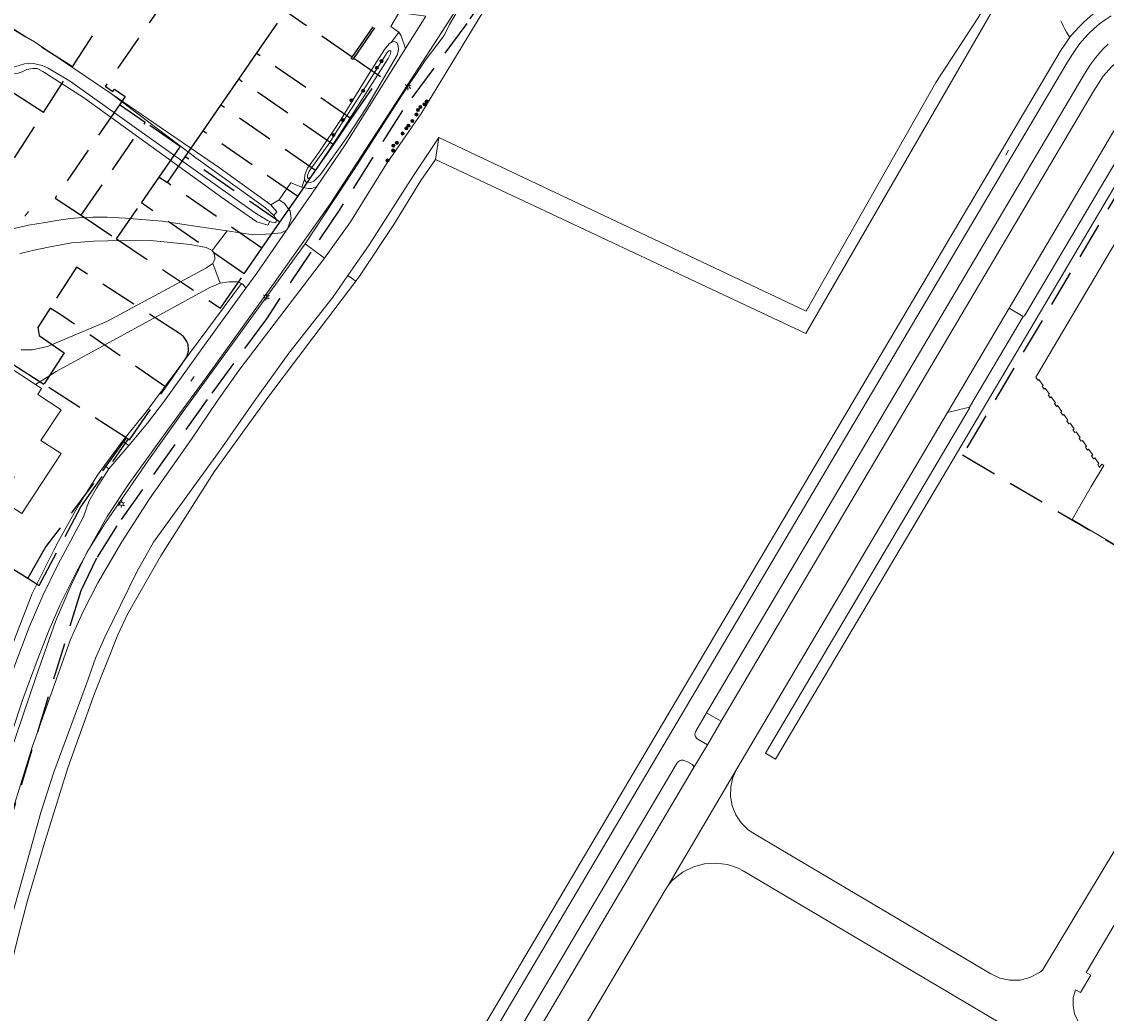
# Model space of a CAD drawing. Header units: metres. Extents: x 89872 to 94585, y 463299 to 469000.
# Tile 104 of 256: x 90694 to 90881, y 465045 to 465216. Entities that reach past the tile are written whole.
import ezdxf
from ezdxf.enums import TextEntityAlignment as Align

# ---------------------------------------------------------------- set-up
doc = ezdxf.new("R2010")
doc.units = ezdxf.units.M
doc.linetypes.add('HIDDEN', pattern=[9.525, 6.35, -3.175])
doc.layers.get('0').update_dxf_attribs({"linetype": 'CONTINUOUS'})
for name, color, linetype, lineweight in [('B-WE-GR-BEPLANTING_CULTUUR-G', 251, 'CONTINUOUS', 13), ('B-WE-GR-BOOM-S', 251, 'CONTINUOUS', 13), ('B-WE-IE-TERREINAFSCHEIDING-G', 251, 'CONTINUOUS', 13), ('B-WE-KL-ET_LS_OV_LICHTMAST-S', 251, 'CONTINUOUS', 13), ('B-WE-OG-TOPOGRAFIE_BEBOUWING-GV', 251, 'CONTINUOUS', 13), ('B-WE-OG-TOPOGRAFIE_HUISNUMMER-T25', 251, 'CONTINUOUS', 13), ('B-WE-OG-TOPOGRAFIE_STRAATNAAM-T18', 251, 'CONTINUOUS', 13), ('B-WE-OG-TOPOGRAFIE_WATER-GV', 251, 'CONTINUOUS', 13), ('B-WE-VH-VERHARDING-GV', 251, 'CONTINUOUS', 13), ('Percelen', 10, 'HIDDEN', 25)]:
    doc.layers.add(name, color=color, linetype=linetype, lineweight=lineweight)
doc.styles.get("Standard").update_dxf_attribs({"font": 'isocp.shx'})

# ---------------------------------------------------------------- blocks, each defined once
blk = doc.blocks.new('Q_LICHTMAST')
for points in [[(-0.26, 0.15), (-0.52, 0.3)], [(0, 0.3), (0, 0.6)], [(0.26, 0.15), (0.52, 0.3)], [(-0.26, -0.15), (-0.52, -0.3)], [(0, -0.3), (0, -0.6)], [(0.26, -0.15), (0.52, -0.3)]]:
    blk.add_lwpolyline(points)
blk.add_circle((0, 0), 0.3)
blk = doc.blocks.new('Q_BOOM')
for radius in [0.27, 0.18, 0.09]:
    blk.add_circle((0, 0), radius)

msp = doc.modelspace()

# ---------------------------------------------------------------- linework, layer by layer
at = {"layer": 'B-WE-GR-BEPLANTING_CULTUUR-G'}
for p, q in [((90765.78, 465195.71), (90765.23, 465191.95)), ((90746.09, 465174.99), (90742.79, 465177.46)), ((90751.51, 465171), (90750.15, 465172))]:
    msp.add_line(p, q, dxfattribs=at)
for points in [[(90711.38, 465143.51), (90715.46, 465148.58), (90731.82, 465170.6)], [(90677.41, 465058.86), (90680.54, 465070.9), (90683.79, 465081.95), (90687.54, 465094.74), (90689.96, 465101.79), (90692.86, 465109.62), (90695.86, 465117.32), (90699.6, 465124.78), (90700.37, 465126.31), (90703.87, 465132.57), (90707.1, 465137.69), (90708.3, 465139.33)]]:
    msp.add_lwpolyline(points, dxfattribs=at)
at = {"layer": 'B-WE-IE-TERREINAFSCHEIDING-G'}
for p, q in [((90758.89, 465213.83), (90757.63, 465212.09)), ((90742.69, 465188.52), (90742.21, 465187.2)), ((90738.31, 465185.01), (90736.88, 465184.12))]:
    msp.add_line(p, q, dxfattribs=at)
at = {"layer": 'B-WE-OG-TOPOGRAFIE_BEBOUWING-GV'}
msp.add_line((90696.45, 465153.26), (90691.89, 465156.25), dxfattribs=at)
for points in [[(90890.9, 465192.51), (90868.41, 465154.5), (90868.76, 465153.99), (90868.96, 465154.13), (90869.68, 465153.11), (90869.49, 465152.97), (90869.84, 465152.48), (90870.04, 465152.62), (90870.75, 465151.62), (90870.55, 465151.48), (90870.9, 465150.99), (90871.09, 465151.13), (90871.81, 465150.13), (90871.61, 465149.98), (90871.96, 465149.49), (90872.16, 465149.63), (90872.87, 465148.64), (90872.67, 465148.49), (90873.05, 465147.96), (90873.25, 465148.11), (90873.94, 465147.14), (90873.73, 465147), (90874.1, 465146.47), (90874.31, 465146.62), (90875.01, 465145.63), (90874.81, 465145.49), (90875.16, 465144.98), (90875.37, 465145.13), (90876.07, 465144.15), (90875.86, 465144), (90876.22, 465143.49), (90876.43, 465143.64), (90877.15, 465142.64), (90876.94, 465142.49), (90877.29, 465141.99), (90877.51, 465142.14), (90878.21, 465141.14), (90878, 465140.99), (90878.36, 465140.49), (90878.57, 465140.64), (90879.28, 465139.65), (90879.06, 465139.5), (90879.12, 465139.41), (90879.4, 465139), (90879.56, 465139.25), (90879.75, 465139.57), (90880.13, 465139.34), (90877.97, 465135.7), (90874.67, 465130.07), (90887.07, 465122.72)], [(90691.89, 465156.25), (90687.23, 465149.14), (90692.62, 465145.61), (90692.34, 465145.21), (90688.86, 465139.9), (90692.75, 465137.35), (90690.26, 465133.56), (90694.06, 465131.07), (90700.82, 465141.39), (90697.37, 465143.65)], [(90697.37, 465143.65), (90700.82, 465148.92), (90696.81, 465151.55), (90697.48, 465152.58), (90696.45, 465153.26)]]:
    msp.add_lwpolyline(points, dxfattribs=at)
at = {"layer": 'B-WE-OG-TOPOGRAFIE_STRAATNAAM-T18'}
for p, q in [((90863.28, 465192.67), (90863.75, 465193.55)), ((90694.62, 465182.17), (90695.21, 465182.97)), ((90723.12, 465153.83), (90723.72, 465154.63))]:
    msp.add_line(p, q, dxfattribs=at)
at = {"layer": 'B-WE-OG-TOPOGRAFIE_WATER-GV'}
msp.add_line((90709.47, 465203.19), (90724, 465192.23), dxfattribs=at)
for points in [[(90829.75, 465283.46), (90827.93, 465283.72), (90825.76, 465283.51), (90824.14, 465283.07), (90822.66, 465282.47), (90811.56, 465271.53), (90806.61, 465266), (90805.63, 465264.49), (90801.62, 465261.12), (90796.24, 465255.54), (90789.82, 465248), (90787.1, 465244.53), (90776.74, 465229.78), (90770.84, 465220.63), (90767.62, 465215.12), (90766.72, 465213.22), (90763.42, 465208.92), (90759.38, 465202.89), (90751.2, 465190.2), (90742.79, 465177.46)], [(90761.26, 465197.66), (90762.68, 465199.7), (90776.09, 465221.86), (90783.91, 465232.22), (90789.36, 465238.62), (90795.88, 465247.09), (90801.99, 465254.61), (90808.37, 465262.3), (90816.75, 465271.46), (90827.26, 465281.73), (90827.94, 465282.21), (90828.78, 465282.23), (90829.58, 465282.07), (90830.27, 465281.73), (90830.62, 465281.41), (90832.44, 465280.34), (90833.51, 465279.62)], [(90765.23, 465191.95), (90828.89, 465162.05), (90875.76, 465243.17), (90875.74, 465243.85), (90875.59, 465244.38), (90874.88, 465245.27), (90867.1, 465252.22), (90859.86, 465258.52), (90850.63, 465266.97), (90842.82, 465273.95), (90834.43, 465280.7)], [(90833.51, 465279.62), (90838.9, 465276), (90843.98, 465271.67), (90855.68, 465260.88), (90869.07, 465249.19), (90870.84, 465247.55), (90873.89, 465244.92), (90874.36, 465244.26), (90874.51, 465243.73), (90874.47, 465243.11), (90858.46, 465216.23), (90851.23, 465205.18), (90828.92, 465165.88), (90765.78, 465195.71)], [(90709.47, 465203.19), (90696.27, 465212.13), (90686.26, 465217.89), (90685.16, 465218.24)], [(90757.63, 465212.09), (90757.25, 465211.82), (90756.46, 465210.83), (90753.77, 465206.7), (90749.01, 465198.88), (90745.15, 465193.12), (90743.2, 465190.44), (90742.71, 465189.3), (90742.69, 465188.52)], [(90758.85, 465210.85), (90758.81, 465211.48), (90758.56, 465212.06), (90758.17, 465212.21), (90757.63, 465212.09)], [(90742.69, 465188.52), (90742.96, 465188.05), (90743.74, 465188), (90744.3, 465188.19), (90745.44, 465189.34), (90750.07, 465195.86), (90753.35, 465200.86), (90758.69, 465209.99), (90758.85, 465210.85)], [(90757.5, 465210.53), (90757.36, 465210.65), (90757.16, 465210.59), (90756.87, 465210.34), (90752.48, 465203.35), (90748.43, 465197.09), (90747.02, 465194.83), (90743.49, 465189.9), (90743.19, 465189.21), (90743.19, 465188.81), (90743.33, 465188.68), (90743.51, 465188.72), (90743.8, 465188.97), (90749.02, 465196.74), (90757.05, 465209.31)], [(90757.05, 465209.31), (90757.47, 465210.09), (90757.5, 465210.53)], [(90690.79, 465207.22), (90691.88, 465206.81), (90693.27, 465206.74), (90694.14, 465207.02), (90694.91, 465207.4), (90695.99, 465207.59), (90696.72, 465207.55), (90697.69, 465207.07), (90704.7, 465202.56), (90728.86, 465185.11), (90734.46, 465181.24), (90736.35, 465180.62), (90736.69, 465181.3)], [(90702.43, 465205.32), (90698.63, 465207.63), (90697.57, 465208.11), (90696.09, 465208.45), (90695.27, 465208.48), (90694.52, 465208.35), (90693.06, 465207.89), (90692.41, 465207.76), (90691.14, 465207.69), (90691.08, 465207.7)], [(90736.69, 465181.3), (90736.46, 465181.4), (90734.11, 465182.84), (90702.43, 465205.32)], [(90736.88, 465184.12), (90728.08, 465190.47), (90709.47, 465203.19)], [(90746.09, 465174.99), (90750.56, 465181.22), (90756.78, 465191.2), (90761.26, 465197.66)], [(90765.78, 465195.71), (90761.42, 465189.16), (90753.8, 465177.25), (90750.15, 465172)], [(90724, 465192.23), (90735.96, 465183.65), (90737.4, 465182.31)], [(90751.51, 465171), (90752.16, 465171.86), (90758.05, 465180.73), (90762.67, 465188.3), (90765.23, 465191.95)], [(90737.4, 465182.31), (90737.95, 465182.91), (90736.88, 465184.12)], [(90736.69, 465181.3), (90737.05, 465181.15), (90737.55, 465181.07), (90737.78, 465181.2), (90737.84, 465181.55), (90737.4, 465182.31)], [(90742.79, 465177.46), (90721.82, 465148.6), (90715.83, 465140.24), (90708.42, 465129.42), (90705.28, 465124.36), (90702.49, 465118.64), (90699.88, 465112.52), (90696.6, 465103.22), (90692.14, 465090.07), (90687.29, 465074.23), (90683.89, 465062.09), (90682.05, 465055.15), (90680.51, 465047.31), (90679.06, 465040.21)], [(90679.91, 465028.84), (90684.23, 465047.95), (90686.47, 465058.45), (90691.41, 465076.48), (90695.84, 465090.94), (90702.43, 465109.45), (90704.64, 465114.24), (90707.12, 465119.18), (90711.25, 465126.23), (90716.02, 465133.62), (90723.24, 465143.87), (90727.66, 465150.39), (90731.37, 465155.68), (90746.09, 465174.99)], [(90750.15, 465172), (90747.61, 465168.33), (90739.98, 465158.63), (90733.96, 465150.25), (90728.19, 465141.97), (90716.72, 465126.15), (90713.87, 465121.03), (90708.32, 465109.83), (90706.77, 465106.21), (90705.22, 465101.8), (90699.6, 465086.65), (90697.34, 465079.68), (90691.57, 465058.95), (90689.14, 465047.31), (90687.44, 465039.65)], [(90688.76, 465037.36), (90691.13, 465049.06), (90693.54, 465058.84), (90695.05, 465064.55), (90698.05, 465074.65), (90701.96, 465087.39), (90706.56, 465100.16), (90710.59, 465110.23), (90712.22, 465113.76), (90717.98, 465123.8), (90727.14, 465138.27), (90736.57, 465151.25), (90744.26, 465161.5), (90751.51, 465171)]]:
    msp.add_lwpolyline(points, dxfattribs=at)
at = {"layer": 'B-WE-VH-VERHARDING-GV'}
for p, q in [((90763.57, 465216.59), (90760.06, 465211)), ((90744.8, 465187.3), (90739.83, 465180.1)), ((90726.81, 465176.3), (90729.41, 465179.65)), ((90739.61, 465179.78), (90739.83, 465180.1)), ((90728.15, 465170.65), (90726.92, 465174.05)), ((90853.22, 465148.47), (90863.86, 465166.37)), ((90863.86, 465166.37), (90866.26, 465164.92)), ((90866.26, 465164.92), (90857.03, 465149.36)), ((90853.22, 465148.47), (90817, 465087.21)), ((90857.03, 465149.36), (90853.22, 465148.47)), ((90708.3, 465139.33), (90711.38, 465143.51)), ((90712.46, 465142.79), (90709.06, 465138.78)), ((90711.38, 465143.51), (90712.46, 465142.79)), ((90709.06, 465138.78), (90708.3, 465139.33)), ((90814.34, 465095.38), (90811.8, 465096.85)), ((90814.34, 465095.38), (90811.96, 465091.35)), ((90811.96, 465091.35), (90809.53, 465087.26)), ((90817, 465087.21), (90805.23, 465067.15))]:
    msp.add_line(p, q, dxfattribs=at)
for points in [[(90775.98, 465229.13), (90766.87, 465214.76), (90756.43, 465198.66), (90747.05, 465184.22), (90736.92, 465169.98), (90726.42, 465155.31), (90719.14, 465145.4), (90712.5, 465136.17), (90708.74, 465130.57), (90706.03, 465125.75), (90703.55, 465121.19), (90700.69, 465115.43), (90698.75, 465111.1), (90696.7, 465105.8), (90694.27, 465099.2), (90690.4, 465087.53)], [(90758.89, 465213.83), (90757.51, 465214.78), (90759.07, 465217.44), (90760.58, 465216.94), (90763.57, 465216.59)], [(90874.3, 465212.94), (90874.51, 465213.24), (90875.19, 465214.01), (90875.87, 465214.75), (90876.58, 465215.42), (90877.31, 465216.13), (90878.24, 465216.9), (90878.95, 465217.42)], [(90881.36, 465216.6), (90880.36, 465215.94), (90879.39, 465215.23), (90878.47, 465214.46), (90877.6, 465213.63), (90876.78, 465212.76), (90876.01, 465211.84), (90875.29, 465210.88), (90874.62, 465209.88), (90873.56, 465208.18), (90805.27, 465092.69), (90751.25, 465001.35)], [(90898.88, 465215.59), (90898.63, 465215.25), (90897.76, 465214.38), (90896.77, 465213.64), (90895.67, 465213.07), (90894.5, 465212.68), (90893.28, 465212.47), (90892.85, 465212.4), (90892.04, 465212.32), (90891.05, 465212.28), (90888.91, 465211.97), (90886.84, 465211.35), (90884.88, 465210.45), (90883.06, 465209.28), (90881.43, 465207.87), (90880.01, 465206.23), (90878.41, 465203.72), (90877.9, 465202.86), (90814.34, 465095.38)], [(90874.3, 465212.94), (90873.99, 465213.37), (90873.7, 465213.83), (90873.43, 465214.31), (90873.17, 465214.79), (90872.94, 465215.28), (90872.73, 465215.79)], [(90720.69, 464949.76), (90718.98, 464950.76), (90749.6, 465002.49), (90803.49, 465093.66), (90872.8, 465210.77), (90873.33, 465211.6), (90873.91, 465212.43), (90874.3, 465212.94)], [(90760.06, 465211), (90759.29, 465213.2), (90758.89, 465213.83)], [(90811.8, 465096.85), (90876.55, 465206.28), (90877.17, 465207.27), (90877.82, 465208.23), (90878.51, 465209.17), (90879.24, 465210.08), (90880, 465210.96), (90880.85, 465211.74)], [(90744.8, 465187.3), (90749.68, 465194.46), (90760.06, 465211)], [(90942.08, 465194.57), (90897.84, 465204.7), (90895.49, 465204.94), (90893.13, 465204.8), (90890.82, 465204.29), (90888.63, 465203.42), (90886.6, 465202.21), (90884.79, 465200.69), (90884.08, 465199.97), (90883.55, 465199.38), (90883.27, 465199.03), (90882.38, 465197.69), (90863.86, 465166.37)], [(90866.26, 465164.92), (90866.46, 465165.04), (90887.44, 465200.49), (90935.41, 465189.51), (90935.22, 465188.61), (90934.98, 465187.56), (90932.94, 465188.02), (90888.43, 465198.19), (90849.84, 465133.04), (90823.69, 465088.88), (90821.96, 465089.9), (90857.02, 465149.17), (90857.03, 465149.36)], [(90738.31, 465185.01), (90740.35, 465187.93), (90742.21, 465187.2)], [(90742.21, 465187.2), (90743.32, 465186.92), (90743.92, 465186.94), (90744.8, 465187.3)], [(90739.83, 465180.1), (90740.39, 465181.83), (90740.23, 465183.07), (90739.25, 465184.35), (90738.31, 465185.01)], [(90692.26, 465179.94), (90695.23, 465180.62), (90698.08, 465181.09), (90699.09, 465181.26), (90701.21, 465181.6), (90702.49, 465181.77), (90703.79, 465181.88), (90706.27, 465181.99), (90708.75, 465182.03), (90711.83, 465181.87), (90718.23, 465181.33), (90723.89, 465180.48), (90729.41, 465179.65)], [(90729.41, 465179.65), (90733.84, 465178.99), (90737.03, 465179.18), (90738.68, 465179.3), (90739.61, 465179.78)], [(90739.61, 465179.78), (90734.49, 465172.4), (90732.62, 465169.83)], [(90726.81, 465176.3), (90725.75, 465176.83), (90723.03, 465177.31), (90716.18, 465177.99), (90708.79, 465177.95), (90706.47, 465177.88), (90704.14, 465177.74), (90702.62, 465177.58), (90701.11, 465177.34), (90698.64, 465176.86), (90696.17, 465176.34), (90695.2, 465176.12), (90694.24, 465175.86), (90693.75, 465175.71)], [(90726.92, 465174.05), (90727.24, 465174.81), (90727.2, 465175.63), (90726.81, 465176.3)], [(90693.98, 465159.22), (90695.88, 465159.19), (90698.51, 465159.76), (90708.69, 465164.08), (90725.82, 465173.3), (90726.92, 465174.05)], [(90728.15, 465170.65), (90726.38, 465169.94), (90700, 465155.5), (90698.53, 465154.57), (90696.45, 465153.26)], [(90731.82, 465170.6), (90731.19, 465170.92), (90729.7, 465170.9), (90728.15, 465170.65)], [(90732.62, 465169.83), (90732.13, 465170.44), (90731.82, 465170.6)], [(90712.46, 465142.79), (90715.71, 465146.62), (90718.63, 465150.44), (90726.82, 465161.87), (90732.62, 465169.83)], [(90869.6, 465052.58), (90904.9, 465111.15), (90923.9, 465143.27), (90924.76, 465144.69), (90925.88, 465145.91), (90927.21, 465146.9), (90928.71, 465147.62), (90930.31, 465148.05), (90931.96, 465148.17), (90933.61, 465147.97), (90935.19, 465147.47), (90947.35, 465140.3), (90959.22, 465133.28)], [(90677.78, 465054.9), (90678.47, 465057.59), (90684.96, 465080.57), (90687.31, 465088.48), (90690.19, 465097.35), (90692.86, 465105.02), (90695.34, 465111.54), (90697.69, 465116.97), (90700.27, 465122.25), (90704.67, 465130.53), (90705.6, 465133.13), (90706.91, 465135.42), (90709.06, 465138.78)], [(90811.96, 465091.35), (90810.32, 465092.28), (90810.08, 465092.48), (90809.9, 465092.75), (90809.82, 465093.06), (90809.83, 465093.38), (90809.94, 465093.68), (90811.8, 465096.85)], [(90725.57, 464950.97), (90754.2, 464999.39), (90806.59, 465087.95), (90806.68, 465088.09), (90806.78, 465088.23), (90806.89, 465088.36), (90807.01, 465088.48), (90807.15, 465088.58), (90807.29, 465088.65), (90807.45, 465088.69), (90807.61, 465088.7), (90807.77, 465088.69), (90807.92, 465088.64), (90808.51, 465088.4), (90809.36, 465087.95), (90809.46, 465087.84), (90809.54, 465087.7), (90809.58, 465087.55), (90809.58, 465087.4), (90809.53, 465087.26)], [(90809.53, 465087.26), (90756.45, 464997.48), (90728, 464949.51)], [(90817, 465087.21), (90816.32, 465085.7), (90815.96, 465084.09), (90815.92, 465082.43), (90816.23, 465080.81), (90816.85, 465079.28), (90817.77, 465077.9), (90818.94, 465076.74), (90819.77, 465076.19), (90821.51, 465075.15), (90860.67, 465051.97), (90862.26, 465051.23), (90863.96, 465050.87), (90865.71, 465050.9), (90867.4, 465051.32), (90868.95, 465052.11), (90869.08, 465052.2), (90869.21, 465052.3), (90869.34, 465052.39), (90869.47, 465052.48), (90869.6, 465052.58)], [(90891.89, 465077.31), (90886.55, 465068.17), (90877.09, 465052.18), (90877.87, 465051.75), (90876.08, 465048.76), (90875.27, 465049.23)], [(90914.51, 465012.58), (90818.11, 465069.66), (90817.25, 465070.1), (90815.39, 465070.75), (90813.44, 465071.01), (90811.47, 465070.89), (90809.57, 465070.38), (90807.8, 465069.51), (90806.24, 465068.31), (90806.02, 465068.1), (90805.81, 465067.88), (90805.61, 465067.64), (90805.41, 465067.4), (90805.23, 465067.15)], [(90805.23, 465067.15), (90804.69, 465066.34), (90775.45, 465016.94), (90733.57, 464946.2)], [(90875.27, 465049.23), (90874.87, 465047.87), (90874.82, 465046.46), (90875.1, 465045.07), (90875.71, 465043.79), (90876.61, 465042.7), (90877.75, 465041.86), (90916.87, 465018.7), (90918.32, 465018.25), (90919.83, 465018.18), (90921.31, 465018.48), (90922.66, 465019.15), (90923.81, 465020.13), (90924.04, 465020.35)]]:
    msp.add_lwpolyline(points, dxfattribs=at)
at = {"layer": 'Percelen'}
for p, q in [((90750.87, 465209.51), (90759.97, 465222.67)), ((90751.16, 465209.31), (90760.25, 465222.48)), ((90702.79, 465207.83), (90684.4, 465219.55)), ((90750.87, 465209.51), (90739.62, 465217.28)), ((90702.79, 465207.83), (90707.78, 465215.65)), ((90731.38, 465205.71), (90734.45, 465210.16)), ((90750.72, 465198.91), (90734.45, 465210.16)), ((90697.81, 465200.01), (90683.91, 465208.87)), ((90697.81, 465200.01), (90702.79, 465207.83)), ((90728.31, 465201.27), (90731.38, 465205.71)), ((90747.65, 465194.47), (90731.38, 465205.71)), ((90692.83, 465192.19), (90697.81, 465200.01)), ((90715.3, 465198.3), (90710.88, 465201.35)), ((90725.24, 465196.83), (90728.31, 465201.27)), ((90744.58, 465190.03), (90728.31, 465201.27)), ((90704.27, 465182.34), (90715.3, 465198.3)), ((90747.65, 465194.47), (90750.72, 465198.91)), ((90722.17, 465192.39), (90725.24, 465196.83)), ((90741.51, 465185.59), (90725.24, 465196.83)), ((90744.58, 465190.03), (90747.65, 465194.47)), ((90719.1, 465187.95), (90722.17, 465192.39)), ((90738.44, 465181.15), (90722.17, 465192.39)), ((90714.63, 465184.47), (90717.7, 465188.91)), ((90717.7, 465188.91), (90719.1, 465187.95)), ((90741.51, 465185.59), (90744.58, 465190.03)), ((90735.37, 465176.7), (90719.1, 465187.95)), ((90738.44, 465181.15), (90741.51, 465185.59)), ((90710.36, 465178.28), (90714.63, 465184.47)), ((90732.3, 465172.26), (90714.63, 465184.47)), ((90704.27, 465182.34), (90710.36, 465178.28)), ((90735.37, 465176.7), (90738.44, 465181.15)), ((90732.3, 465172.26), (90735.37, 465176.7)), ((90697.87, 465153.25), (90690.57, 465157.95)), ((90712.03, 465144.11), (90697.87, 465153.25)), ((90712.41, 465143.87), (90712.03, 465144.11))]:
    msp.add_line(p, q, dxfattribs=at)
for points in [[(90862.5, 465330.38), (90837.33, 465300.86), (90831.79, 465293.92), (90825.73, 465286.48), (90820.45, 465279.48), (90818.03, 465276.51), (90816.84, 465275.19), (90815.75, 465273.98), (90811.71, 465270.4), (90808.65, 465267.6), (90804.57, 465263.27), (90800.68, 465258.4), (90789.32, 465242.8), (90780.12, 465229.21), (90770.57, 465215.31), (90759.55, 465200.37), (90748.76, 465183.39), (90743.75, 465175.99), (90736.12, 465164.56), (90725.96, 465150.66), (90710.39, 465128.98), (90706.93, 465123.38), (90704.22, 465117.78), (90686.03, 465058.7)], [(90746.67, 465259.79), (90708.43, 465204.51), (90709.7, 465203.63), (90709.99, 465204.04), (90711.85, 465202.75), (90710.88, 465201.35)], [(90734.45, 465210.16), (90739.46, 465217.4), (90739.62, 465217.28)], [(90751.16, 465209.31), (90751, 465209.09), (90750.71, 465209.29), (90750.87, 465209.51)], [(90750.72, 465198.91), (90755.72, 465206.16), (90751.16, 465209.31)], [(90710.88, 465201.35), (90699.8, 465185.31), (90704.27, 465182.34)], [(90717.7, 465188.91), (90721.32, 465194.14), (90715.3, 465198.3)], [(90855.84, 465141.16), (90903.71, 465112.81), (90917.08, 465135.45), (90926.3, 465151.07), (90929.95, 465167.08), (90934.37, 465186.68), (90888.9, 465197.05), (90855.84, 465141.16)], [(90710.36, 465178.28), (90728.23, 465166.38), (90732.3, 465172.26)], [(90718.82, 465152.77), (90722.2, 465157.66), (90722.32, 465157.84), (90722.42, 465158.02), (90722.5, 465158.21), (90722.58, 465158.4), (90722.64, 465158.6), (90722.68, 465158.81), (90722.71, 465159.01), (90722.73, 465159.22), (90722.74, 465159.43), (90722.72, 465159.64), (90722.7, 465159.85), (90722.65, 465160.05), (90722.6, 465160.25), (90722.53, 465160.45), (90722.45, 465160.64), (90722.35, 465160.83), (90722.24, 465161.01), (90722.12, 465161.18), (90721.99, 465161.34), (90721.85, 465161.49), (90721.7, 465161.64), (90721.53, 465161.77), (90721.36, 465161.89), (90703.49, 465173.41), (90698.97, 465166.4)], [(90698.97, 465166.4), (90696.81, 465163.04), (90697.08, 465161.68), (90701.38, 465158.7), (90697.87, 465153.25)], [(90718.82, 465152.77), (90700.93, 465165.13), (90698.97, 465166.4)], [(90712.41, 465143.87), (90712.59, 465143.75), (90718.82, 465152.77)], [(90712.03, 465144.11), (90711.66, 465143.59), (90706.38, 465136.24), (90698.21, 465125.39), (90695.1, 465119.95)], [(90695.1, 465119.95), (90697.08, 465118.71), (90704.21, 465132.24), (90712.04, 465143.34), (90712.41, 465143.87)], [(90675.1, 465132.32), (90692.96, 465121.28), (90695.1, 465119.95)]]:
    msp.add_lwpolyline(points, dxfattribs=at)

# ---------------------------------------------------------------- block references
at = {"layer": 'B-WE-GR-BOOM-S'}
for p, rotation in [((90755.91, 465208.82), 57.88360709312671), ((90755.12, 465207.71), 57.88360709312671), ((90752.76, 465203.75), 57.88360709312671), ((90750.75, 465202.11), 58.63155682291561), ((90763.31, 465201.42), 58.81547350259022), ((90763.69, 465201.9), 58.81547350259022), ((90761.94, 465199.67), 55.24060373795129), ((90762.18, 465200.45), 58.81547350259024), ((90762.6, 465200.94), 58.81547350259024), ((90749.28, 465198.68), 57.09437751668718), ((90760.55, 465197.74), 55.23430961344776), ((90761.22, 465198.56), 55.24060373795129), ((90747.67, 465196.15), 58.02661666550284), ((90759.55, 465196.39), 55.23430961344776), ((90760.18, 465197.28), 55.23430961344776), ((90757.96, 465194.32), 55.23430961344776), ((90758.56, 465194.8), 55.23430961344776), ((90757.92, 465193.47), 55.23430961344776), ((90756.95, 465191.76), 55.23430961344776)]:
    msp.add_blockref('Q_BOOM', p, dxfattribs=dict(at, rotation=rotation))
at = {"layer": 'B-WE-KL-ET_LS_OV_LICHTMAST-S'}
for p, rotation in [((90760.49, 465204.47), 56.17850529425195), ((90736.12, 465168.32), 54.00226600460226), ((90711.21, 465132.74), 55.55133308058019)]:
    msp.add_blockref('Q_LICHTMAST', p, dxfattribs=dict(at, rotation=rotation))

# ---------------------------------------------------------------- texts
at = {"layer": 'B-WE-OG-TOPOGRAFIE_HUISNUMMER-T25'}
msp.add_text('10A', height=0.0025, rotation=-33.2, dxfattribs=at).set_placement((90695.35, 465137.6), align=Align.MIDDLE)
at = {"layer": 'B-WE-OG-TOPOGRAFIE_STRAATNAAM-T18'}
for s, rotation, p in [('De Limes', 61.7691, (90863.28, 465192.67)), ('Zandenburg', 53.9558, (90694.62, 465182.17)), ('Rhijnhofweg', 53.2905, (90723.12, 465153.83)), ('Rhijnhofweg', 53.2905, (90723.12, 465153.83))]:
    msp.add_text(s, height=0.005, rotation=rotation, dxfattribs=at).set_placement(p, align=Align.MIDDLE)

doc.saveas('drawing.dxf')
